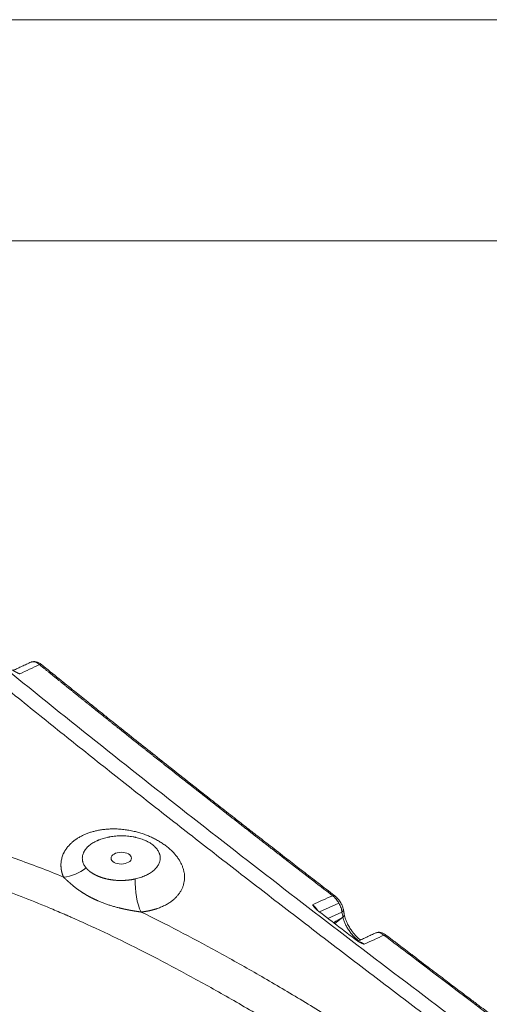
# Model space of a CAD drawing. Header units: millimetres. Extents: x 19214 to 26510, y -7957 to -532.
# Tile 114 of 150: x 26389 to 26413, y -7526 to -7474. Entities that reach past the tile are written whole.
import ezdxf

# ---------------------------------------------------------------- set-up
doc = ezdxf.new("R2010")
doc.units = ezdxf.units.MM
doc.header["$LTSCALE"] = 0.3175
for name, color, linetype, lineweight in [('1轮廓实线层', 7, 'Continuous', 18), ('2细线层', 4, 'Continuous', 13), ('图框层', 7, 'Continuous', 18)]:
    doc.layers.add(name, color=color, linetype=linetype, lineweight=lineweight)

# ---------------------------------------------------------------- blocks, each defined once
blk = doc.blocks.new('ZwmFrameMain_2_A4^_^无分区图框^_^landscape')
at = {"layer": '1轮廓实线层'}
blk.add_line((267, 200), (0, 200), dxfattribs=at)
at = {"layer": '2细线层'}
blk.add_line((272, 205), (-25, 205), dxfattribs=at)
blk = doc.blocks.new('坐标系')
at = {"layer": '1轮廓实线层'}
for p, q in [((42530.057, -35927.417), (42529.496, -35927.667)), ((42529.738, -35927.853), (42530.143, -35927.672)), ((42529.935, -35928.005), (42530.17, -35927.821))]:
    blk.add_line(p, q, dxfattribs=at)
for centre, major_axis, ratio, start_param, end_param in [((42521.377, -35920.63), (-0.089, -0.109), 0.451423, 3.140055, 3.897832), ((42528.521, -35926.286), (0.086, 0.111), 0.472127, 6.281588, 7.029421), ((42522.232, -35926.026), (-0.776, -0.331), 0.698461, 1.116903, 1.977681), ((42524.471, -35927.033), (-0.088, 0.839), 0.341749, 1.144988, 2.39428), ((42529.845, -35927.308), (0.086, 0.111), 0.475173, 6.281469, 7.027835), ((42530.044, -35927.616), (-0.138, -0.025), 0.669027, 2.243991, 3.143344), ((42530.07, -35927.764), (-0.139, -0.024), 0.666147, 2.248321, 3.139096), ((42531.329, -35928.446), (-0.085, -0.112), 0.47827, 3.140004, 3.88455), ((42532.096, -35929.031), (0.085, 0.112), 0.479742, 6.281661, 7.025307)]:
    blk.add_ellipse(centre, major_axis=major_axis, ratio=ratio, start_param=start_param, end_param=end_param, dxfattribs=at)
blk.add_ellipse((42523.769, -35926.113), major_axis=(-0.295, -0.002), ratio=0.573587, dxfattribs=at)
for points, knots in [([(42520.055, -35920.336), (42521.923, -35921.857), (42524.721, -35924.088), (42528.464, -35926.999), (42531.28, -35929.157), (42533.637, -35930.94), (42535.531, -35932.361), (42536.955, -35933.424), (42538.384, -35934.487), (42539.579, -35935.372), (42540.539, -35936.081), (42541.14, -35936.525), (42541.622, -35936.88), (42541.984, -35937.147), (42542.285, -35937.369), (42542.498, -35937.525), (42542.617, -35937.613), (42542.681, -35937.66), (42542.709, -35937.681)], [0, 0, 0, 0, 0.25, 0.375, 0.5, 0.625, 0.6875, 0.75, 0.8125, 0.875, 0.90625, 0.9375, 0.953125, 0.96875, 0.984375, 0.992187, 0.996094, 1, 1, 1, 1]), ([(42542.311, -35937.91), (42541.837, -35937.561), (42541.363, -35937.212), (42540.652, -35936.688), (42540.415, -35936.513), (42539.942, -35936.164), (42539.705, -35935.989), (42538.994, -35935.463), (42538.521, -35935.112), (42537.574, -35934.41), (42537.1, -35934.058), (42535.68, -35933), (42534.734, -35932.292), (42533.315, -35931.225), (42532.842, -35930.869), (42531.897, -35930.154), (42531.424, -35929.795), (42530.48, -35929.076), (42530.008, -35928.716), (42529.064, -35927.992), (42528.592, -35927.629), (42527.649, -35926.901), (42527.178, -35926.536), (42526.235, -35925.804), (42525.763, -35925.436), (42524.821, -35924.698), (42524.35, -35924.328), (42523.409, -35923.584), (42522.939, -35923.211), (42521.999, -35922.461), (42521.53, -35922.084), (42520.827, -35921.516), (42520.593, -35921.327), (42520.241, -35921.042), (42520.124, -35920.947), (42519.89, -35920.756), (42519.773, -35920.661), (42519.656, -35920.566)], [0, 0, 0, 0, 0.0625, 0.0625, 0.09375, 0.09375, 0.125, 0.125, 0.1875, 0.1875, 0.25, 0.25, 0.375, 0.375, 0.4375, 0.4375, 0.5, 0.5, 0.5625, 0.5625, 0.625, 0.625, 0.6875, 0.6875, 0.75, 0.75, 0.8125, 0.8125, 0.875, 0.875, 0.9375, 0.9375, 0.96875, 0.96875, 0.984375, 0.984375, 1, 1, 1, 1]), ([(42520.836, -35920.79), (42520.831, -35920.787), (42520.821, -35920.783), (42520.807, -35920.777), (42520.795, -35920.771), (42520.785, -35920.767), (42520.776, -35920.763), (42520.765, -35920.757), (42520.752, -35920.751), (42520.739, -35920.745), (42520.727, -35920.738), (42520.716, -35920.732), (42520.706, -35920.727), (42520.697, -35920.722), (42520.688, -35920.717), (42520.68, -35920.713), (42520.673, -35920.708), (42520.667, -35920.704), (42520.661, -35920.7), (42520.655, -35920.697), (42520.65, -35920.693), (42520.644, -35920.688), (42520.638, -35920.684), (42520.632, -35920.68), (42520.628, -35920.677), (42520.626, -35920.675)], [0, 0, 0, 0, 0.071545, 0.133584, 0.186117, 0.229142, 0.262663, 0.317249, 0.374977, 0.435864, 0.499924, 0.547409, 0.592821, 0.636175, 0.677484, 0.716767, 0.754042, 0.783077, 0.812578, 0.842558, 0.873027, 0.903997, 0.935476, 0.967474, 1, 1, 1, 1]), ([(42521.465, -35920.521), (42521.441, -35920.502), (42521.392, -35920.469), (42521.311, -35920.437), (42521.231, -35920.429), (42521.183, -35920.441), (42521.16, -35920.451)], [0, 0, 0, 0, 0.232106, 0.478641, 0.735919, 1, 1, 1, 1]), ([(42521.166, -35920.448), (42521.173, -35920.446), (42521.18, -35920.444), (42521.203, -35920.439), (42521.219, -35920.439), (42521.253, -35920.443), (42521.271, -35920.447), (42521.309, -35920.461), (42521.328, -35920.47), (42521.367, -35920.494), (42521.387, -35920.507), (42521.407, -35920.524)], [0, 0, 0, 0, 0.11291, 0.11291, 0.334682, 0.334682, 0.556455, 0.556455, 0.778227, 0.778227, 1, 1, 1, 1]), ([(42528.549, -35926.177), (42528.522, -35926.156), (42528.467, -35926.113), (42528.386, -35926.05), (42528.305, -35925.987), (42528.224, -35925.924), (42528.143, -35925.862), (42528.062, -35925.799), (42527.981, -35925.736), (42527.901, -35925.674), (42527.821, -35925.611), (42527.74, -35925.549), (42527.66, -35925.487), (42527.581, -35925.424), (42527.501, -35925.362), (42527.421, -35925.3), (42527.342, -35925.238), (42527.263, -35925.176), (42527.184, -35925.115), (42527.105, -35925.053), (42527.026, -35924.992), (42526.947, -35924.93), (42526.869, -35924.869), (42526.79, -35924.807), (42526.712, -35924.746), (42526.634, -35924.685), (42526.556, -35924.624), (42526.479, -35924.563), (42526.401, -35924.502), (42526.324, -35924.442), (42526.246, -35924.381), (42526.169, -35924.32), (42526.092, -35924.26), (42526.015, -35924.2), (42525.939, -35924.139), (42525.862, -35924.079), (42525.786, -35924.019), (42525.71, -35923.959), (42525.633, -35923.899), (42525.558, -35923.839), (42525.482, -35923.779), (42525.406, -35923.72), (42525.331, -35923.66), (42525.255, -35923.601), (42525.18, -35923.541), (42525.105, -35923.482), (42525.03, -35923.423), (42524.956, -35923.364), (42524.881, -35923.305), (42524.807, -35923.246), (42524.732, -35923.187), (42524.658, -35923.128), (42524.584, -35923.07), (42524.51, -35923.011), (42524.437, -35922.953), (42524.363, -35922.894), (42524.29, -35922.836), (42524.216, -35922.778), (42524.143, -35922.72), (42524.07, -35922.662), (42523.998, -35922.604), (42523.925, -35922.546), (42523.853, -35922.488), (42523.78, -35922.43), (42523.708, -35922.373), (42523.636, -35922.315), (42523.564, -35922.258), (42523.492, -35922.201), (42523.421, -35922.143), (42523.349, -35922.086), (42523.278, -35922.029), (42523.207, -35921.972), (42523.136, -35921.915), (42523.065, -35921.859), (42522.994, -35921.802), (42522.923, -35921.745), (42522.853, -35921.689), (42522.783, -35921.633), (42522.712, -35921.576), (42522.642, -35921.52), (42522.573, -35921.464), (42522.503, -35921.408), (42522.433, -35921.352), (42522.364, -35921.296), (42522.295, -35921.24), (42522.225, -35921.185), (42522.156, -35921.129), (42522.088, -35921.074), (42522.019, -35921.018), (42521.95, -35920.963), (42521.882, -35920.908), (42521.814, -35920.853), (42521.746, -35920.797), (42521.678, -35920.743), (42521.61, -35920.688), (42521.542, -35920.633), (42521.475, -35920.578), (42521.43, -35920.542), (42521.407, -35920.524)], [0, 0, 0, 0, 0.011391, 0.022761, 0.034111, 0.045439, 0.056747, 0.068033, 0.079299, 0.090544, 0.101769, 0.112972, 0.124155, 0.135317, 0.146458, 0.157578, 0.168678, 0.179756, 0.190815, 0.201852, 0.212868, 0.223864, 0.23484, 0.245794, 0.256728, 0.267641, 0.278533, 0.289405, 0.300256, 0.311087, 0.321897, 0.332686, 0.343455, 0.354203, 0.36493, 0.375637, 0.386324, 0.39699, 0.407635, 0.41826, 0.428865, 0.439449, 0.450012, 0.460556, 0.471079, 0.481581, 0.492063, 0.502525, 0.512967, 0.523388, 0.533789, 0.54417, 0.55453, 0.56487, 0.57519, 0.58549, 0.595769, 0.606029, 0.616268, 0.626487, 0.636686, 0.646864, 0.657023, 0.667162, 0.67728, 0.687378, 0.697457, 0.707515, 0.717553, 0.727571, 0.73757, 0.747548, 0.757506, 0.767444, 0.777362, 0.787261, 0.797139, 0.806998, 0.816836, 0.826655, 0.836454, 0.846233, 0.855992, 0.865731, 0.87545, 0.88515, 0.894829, 0.904489, 0.914129, 0.923749, 0.93335, 0.942931, 0.952491, 0.962033, 0.971554, 0.981056, 0.990538, 1, 1, 1, 1]), ([(42528.607, -35926.175), (42528.447, -35926.05), (42528.148, -35925.818), (42527.734, -35925.497), (42527.39, -35925.228), (42527.108, -35925.008), (42526.868, -35924.82), (42526.644, -35924.645), (42526.282, -35924.361), (42525.781, -35923.968), (42525.176, -35923.49), (42524.604, -35923.038), (42524.084, -35922.624), (42523.678, -35922.3), (42523.364, -35922.049), (42523.105, -35921.842), (42522.784, -35921.585), (42522.4, -35921.276), (42521.953, -35920.916), (42521.635, -35920.659), (42521.465, -35920.521)], [0, 0, 0, 0, 0.067407, 0.125198, 0.17337, 0.211922, 0.24314, 0.274312, 0.305981, 0.395015, 0.484391, 0.560224, 0.63493, 0.703083, 0.730796, 0.76704, 0.812082, 0.86592, 0.928559, 1, 1, 1, 1]), ([(42511.491, -35932.788), (42511.291, -35932.441), (42511.115, -35932.104), (42510.815, -35931.448), (42510.69, -35931.129), (42510.491, -35930.511), (42510.416, -35930.212), (42510.342, -35929.778), (42510.323, -35929.635), (42510.305, -35929.426), (42510.298, -35929.322), (42510.294, -35929.202), (42510.293, -35929.143), (42510.293, -35929.114), (42510.293, -35929.099), (42510.293, -35929.091), (42510.293, -35929.088), (42510.293, -35929.086), (42510.293, -35929.085), (42510.293, -35929.085), (42510.293, -35929.084), (42510.293, -35929.084), (42510.293, -35929.084), (42510.293, -35929.084), (42510.293, -35929.084), (42510.293, -35928.753), (42510.332, -35928.438), (42510.446, -35927.99), (42510.517, -35927.772), (42510.624, -35927.529), (42510.684, -35927.41), (42510.716, -35927.351), (42510.732, -35927.322), (42510.74, -35927.308), (42510.744, -35927.3), (42510.746, -35927.297), (42510.747, -35927.295), (42510.748, -35927.294), (42510.748, -35927.293), (42510.748, -35927.293), (42510.748, -35927.293), (42510.748, -35927.293), (42510.748, -35927.293), (42510.913, -35927.005), (42511.114, -35926.744), (42511.473, -35926.391), (42511.602, -35926.28), (42511.809, -35926.124), (42511.916, -35926.049), (42512.048, -35925.965), (42512.115, -35925.924), (42512.149, -35925.904), (42512.166, -35925.894), (42512.173, -35925.89), (42512.178, -35925.887), (42512.18, -35925.886), (42512.496, -35925.704), (42512.84, -35925.554), (42513.399, -35925.376), (42513.593, -35925.325), (42513.895, -35925.259), (42514.049, -35925.229), (42514.233, -35925.199), (42514.326, -35925.185), (42514.373, -35925.179), (42514.397, -35925.176), (42514.409, -35925.174), (42514.415, -35925.173), (42514.418, -35925.173), (42514.419, -35925.173), (42514.42, -35925.173), (42514.42, -35925.173), (42514.42, -35925.172), (42514.42, -35925.172), (42514.42, -35925.172), (42514.82, -35925.12), (42515.237, -35925.096), (42515.888, -35925.104), (42516.22, -35925.118), (42516.619, -35925.153), (42516.821, -35925.176), (42516.923, -35925.188), (42516.974, -35925.194), (42517, -35925.198), (42517.012, -35925.199), (42517.019, -35925.2), (42517.022, -35925.2), (42517.024, -35925.201), (42517.024, -35925.201), (42517.025, -35925.201), (42517.025, -35925.201), (42517.025, -35925.201), (42517.025, -35925.201), (42517.025, -35925.201), (42517.404, -35925.251), (42517.794, -35925.318), (42518.596, -35925.49), (42519.008, -35925.594), (42519.853, -35925.838), (42520.287, -35925.978), (42521.177, -35926.292), (42521.633, -35926.466), (42522.1, -35926.658)], [0, 0, 0, 0, 0.0625, 0.0625, 0.125, 0.125, 0.1875, 0.1875, 0.21875, 0.21875, 0.234375, 0.242187, 0.246094, 0.248047, 0.249023, 0.249512, 0.249756, 0.249878, 0.249939, 0.249969, 0.249985, 0.249992, 0.249996, 0.249996, 0.25, 0.25, 0.3125, 0.3125, 0.34375, 0.359375, 0.367187, 0.371094, 0.373047, 0.374023, 0.374512, 0.374756, 0.374878, 0.374939, 0.374969, 0.374985, 0.374992, 0.374992, 0.375, 0.375, 0.4375, 0.4375, 0.46875, 0.46875, 0.484375, 0.492187, 0.496094, 0.498047, 0.499023, 0.499512, 0.499512, 0.5, 0.5, 0.5625, 0.5625, 0.59375, 0.59375, 0.609375, 0.617187, 0.621094, 0.623047, 0.624023, 0.624512, 0.624756, 0.624878, 0.624939, 0.624969, 0.624985, 0.624992, 0.624992, 0.625, 0.625, 0.6875, 0.6875, 0.71875, 0.734375, 0.742187, 0.746094, 0.748047, 0.749023, 0.749512, 0.749756, 0.749878, 0.749939, 0.749969, 0.749985, 0.749992, 0.749996, 0.749996, 0.75, 0.75, 0.8125, 0.8125, 0.875, 0.875, 0.9375, 0.9375, 1, 1, 1, 1]), ([(42522.1, -35926.658), (42522.099, -35926.656), (42522.098, -35926.653), (42522.095, -35926.648), (42522.093, -35926.642), (42522.091, -35926.637), (42522.089, -35926.632), (42522.087, -35926.626), (42522.085, -35926.621), (42522.083, -35926.616), (42522.081, -35926.61), (42522.079, -35926.605), (42522.077, -35926.6), (42522.075, -35926.594), (42522.073, -35926.589), (42522.072, -35926.584), (42522.07, -35926.578), (42522.068, -35926.573), (42522.066, -35926.568), (42522.065, -35926.562), (42522.063, -35926.557), (42522.062, -35926.551), (42522.06, -35926.546), (42522.058, -35926.541), (42522.057, -35926.535), (42522.056, -35926.53), (42522.054, -35926.525), (42522.053, -35926.519), (42522.051, -35926.514), (42522.05, -35926.508), (42522.049, -35926.503), (42522.048, -35926.498), (42522.046, -35926.492), (42522.045, -35926.487), (42522.044, -35926.482), (42522.043, -35926.476), (42522.042, -35926.471), (42522.041, -35926.465), (42522.04, -35926.46), (42522.039, -35926.455), (42522.038, -35926.449), (42522.037, -35926.444), (42522.037, -35926.438), (42522.036, -35926.433), (42522.035, -35926.427), (42522.034, -35926.422), (42522.034, -35926.417), (42522.033, -35926.411), (42522.032, -35926.406), (42522.032, -35926.4), (42522.031, -35926.395), (42522.031, -35926.389), (42522.03, -35926.384), (42522.03, -35926.379), (42522.03, -35926.373), (42522.029, -35926.368), (42522.029, -35926.362), (42522.029, -35926.357), (42522.028, -35926.351), (42522.028, -35926.346), (42522.028, -35926.34), (42522.028, -35926.335), (42522.028, -35926.33), (42522.028, -35926.324), (42522.028, -35926.319), (42522.028, -35926.313), (42522.028, -35926.308), (42522.028, -35926.284), (42522.03, -35926.244), (42522.037, -35926.186), (42522.049, -35926.129), (42522.064, -35926.074), (42522.084, -35926.019), (42522.104, -35925.974), (42522.122, -35925.939), (42522.136, -35925.914), (42522.151, -35925.888), (42522.167, -35925.863), (42522.184, -35925.838), (42522.202, -35925.814), (42522.221, -35925.79), (42522.241, -35925.766), (42522.261, -35925.743), (42522.283, -35925.72), (42522.305, -35925.698), (42522.344, -35925.661), (42522.402, -35925.612), (42522.484, -35925.552), (42522.573, -35925.498), (42522.651, -35925.458), (42522.714, -35925.429), (42522.76, -35925.41), (42522.807, -35925.392), (42522.855, -35925.375), (42522.904, -35925.359), (42522.953, -35925.345), (42523.004, -35925.332), (42523.056, -35925.319), (42523.131, -35925.304), (42523.231, -35925.288), (42523.356, -35925.274), (42523.484, -35925.268), (42523.595, -35925.268), (42523.689, -35925.272), (42523.765, -35925.278), (42523.84, -35925.286), (42523.916, -35925.296), (42523.992, -35925.308), (42524.068, -35925.322), (42524.163, -35925.343), (42524.275, -35925.373), (42524.403, -35925.413), (42524.527, -35925.459), (42524.647, -35925.51), (42524.762, -35925.568), (42524.871, -35925.63), (42524.976, -35925.697), (42525.074, -35925.769), (42525.165, -35925.844), (42525.249, -35925.923), (42525.324, -35926.004), (42525.39, -35926.088), (42525.448, -35926.173), (42525.496, -35926.26), (42525.535, -35926.349), (42525.565, -35926.438), (42525.586, -35926.526), (42525.597, -35926.614), (42525.598, -35926.701), (42525.59, -35926.786), (42525.572, -35926.87), (42525.545, -35926.951), (42525.509, -35927.03), (42525.463, -35927.107), (42525.409, -35927.18), (42525.346, -35927.25), (42525.276, -35927.315), (42525.209, -35927.367), (42525.149, -35927.407), (42525.098, -35927.438), (42525.045, -35927.467), (42524.991, -35927.495), (42524.934, -35927.521), (42524.875, -35927.545), (42524.83, -35927.561), (42524.801, -35927.571), (42524.788, -35927.575), (42524.775, -35927.58), (42524.763, -35927.584), (42524.75, -35927.588), (42524.737, -35927.591), (42524.724, -35927.595), (42524.711, -35927.599), (42524.698, -35927.603), (42524.685, -35927.606), (42524.672, -35927.61), (42524.659, -35927.613), (42524.646, -35927.616), (42524.632, -35927.62), (42524.619, -35927.623), (42524.606, -35927.626), (42524.592, -35927.629), (42524.579, -35927.632), (42524.565, -35927.635), (42524.552, -35927.637), (42524.538, -35927.64), (42524.524, -35927.643), (42524.51, -35927.645), (42524.497, -35927.648), (42524.483, -35927.65), (42524.469, -35927.652), (42524.455, -35927.654), (42524.441, -35927.657), (42524.427, -35927.659), (42524.413, -35927.661), (42524.399, -35927.662), (42524.384, -35927.664), (42524.37, -35927.666), (42524.356, -35927.668), (42524.346, -35927.669), (42524.341, -35927.669)], [0, 0, 0, 0, 0.000936, 0.001873, 0.002809, 0.003745, 0.004682, 0.005618, 0.006554, 0.007491, 0.008428, 0.009364, 0.010301, 0.011238, 0.012176, 0.013113, 0.014051, 0.014989, 0.015928, 0.016866, 0.017805, 0.018744, 0.019684, 0.020624, 0.021565, 0.022505, 0.023447, 0.024388, 0.025331, 0.026273, 0.027217, 0.028161, 0.029105, 0.03005, 0.030996, 0.031942, 0.032889, 0.033836, 0.034784, 0.035733, 0.036683, 0.037633, 0.038585, 0.039536, 0.040489, 0.041443, 0.042397, 0.043352, 0.044309, 0.045266, 0.046224, 0.047183, 0.048143, 0.049103, 0.050065, 0.051028, 0.051992, 0.052957, 0.053923, 0.05489, 0.055859, 0.056828, 0.057799, 0.05877, 0.059743, 0.060717, 0.061693, 0.062669, 0.073174, 0.083622, 0.094036, 0.10444, 0.114857, 0.125311, 0.130511, 0.135701, 0.140882, 0.146057, 0.15123, 0.156401, 0.161575, 0.166754, 0.17194, 0.177135, 0.182343, 0.187566, 0.203306, 0.218942, 0.234547, 0.250191, 0.257224, 0.264222, 0.271191, 0.27814, 0.285075, 0.292003, 0.298932, 0.305869, 0.312821, 0.328577, 0.34416, 0.359659, 0.375166, 0.38408, 0.392972, 0.40186, 0.410761, 0.419695, 0.428678, 0.437729, 0.45348, 0.469067, 0.484582, 0.500123, 0.515634, 0.531148, 0.546759, 0.562559, 0.57834, 0.593991, 0.609602, 0.625262, 0.640831, 0.656398, 0.67205, 0.68787, 0.703545, 0.719105, 0.734631, 0.750204, 0.765724, 0.78124, 0.796834, 0.812583, 0.828367, 0.844002, 0.859566, 0.87514, 0.88408, 0.892985, 0.901868, 0.910746, 0.919634, 0.928545, 0.937495, 0.939301, 0.941105, 0.942907, 0.944706, 0.946503, 0.948298, 0.950091, 0.951882, 0.953672, 0.95546, 0.957246, 0.959031, 0.960815, 0.962598, 0.96438, 0.966161, 0.967941, 0.96972, 0.971499, 0.973278, 0.975057, 0.976835, 0.978613, 0.980392, 0.982171, 0.98395, 0.98573, 0.98751, 0.989291, 0.991073, 0.992856, 0.99464, 0.996425, 0.998212, 1, 1, 1, 1]), ([(42524.174, -35926.714), (42524.2, -35926.708), (42524.226, -35926.702), (42524.276, -35926.688), (42524.326, -35926.673), (42524.397, -35926.647), (42524.442, -35926.628), (42524.486, -35926.608), (42524.507, -35926.598), (42524.533, -35926.584), (42524.539, -35926.581), (42524.549, -35926.576), (42524.564, -35926.567), (42524.579, -35926.558), (42524.608, -35926.541), (42524.626, -35926.528), (42524.661, -35926.503), (42524.678, -35926.491), (42524.71, -35926.464), (42524.725, -35926.45), (42524.746, -35926.43), (42524.753, -35926.422), (42524.763, -35926.412), (42524.766, -35926.408), (42524.773, -35926.401), (42524.776, -35926.397), (42524.791, -35926.379), (42524.814, -35926.349), (42524.842, -35926.304), (42524.857, -35926.273), (42524.87, -35926.242), (42524.876, -35926.226), (42524.882, -35926.206), (42524.883, -35926.202), (42524.885, -35926.194), (42524.887, -35926.182), (42524.889, -35926.17), (42524.893, -35926.146), (42524.895, -35926.114), (42524.893, -35926.066), (42524.887, -35926.034), (42524.881, -35926.01), (42524.878, -35926.002), (42524.875, -35925.99), (42524.873, -35925.986), (42524.871, -35925.978), (42524.863, -35925.958), (42524.847, -35925.923), (42524.829, -35925.893), (42524.809, -35925.863), (42524.798, -35925.848), (42524.775, -35925.819), (42524.762, -35925.805), (42524.744, -35925.788), (42524.741, -35925.784), (42524.733, -35925.777), (42524.722, -35925.767), (42524.711, -35925.757), (42524.687, -35925.737), (42524.654, -35925.711), (42524.6, -35925.674), (42524.561, -35925.652), (42524.53, -35925.635), (42524.52, -35925.63), (42524.504, -35925.622), (42524.499, -35925.619), (42524.488, -35925.614), (42524.482, -35925.612), (42524.433, -35925.589), (42524.387, -35925.571), (42524.315, -35925.547), (42524.265, -35925.532), (42524.214, -35925.519), (42524.181, -35925.511), (42524.175, -35925.51), (42524.162, -35925.507), (42524.142, -35925.503), (42524.122, -35925.499), (42524.081, -35925.492), (42524.028, -35925.484), (42523.945, -35925.475), (42523.89, -35925.471), (42523.848, -35925.469), (42523.834, -35925.469), (42523.813, -35925.468), (42523.805, -35925.468), (42523.791, -35925.468), (42523.784, -35925.468), (42523.749, -35925.468), (42523.721, -35925.469), (42523.665, -35925.471), (42523.637, -35925.473), (42523.582, -35925.478), (42523.527, -35925.484), (42523.473, -35925.492), (42523.439, -35925.498), (42523.432, -35925.499), (42523.419, -35925.502), (42523.399, -35925.506), (42523.379, -35925.51), (42523.339, -35925.519), (42523.314, -35925.525), (42523.263, -35925.539), (42523.214, -35925.554), (42523.166, -35925.571), (42523.131, -35925.584), (42523.119, -35925.589), (42523.102, -35925.596), (42523.097, -35925.599), (42523.085, -35925.604), (42523.08, -35925.606), (42523.052, -35925.619), (42523.009, -35925.64), (42522.949, -35925.674), (42522.894, -35925.71), (42522.861, -35925.736), (42522.836, -35925.756), (42522.829, -35925.763), (42522.813, -35925.777), (42522.806, -35925.783), (42522.785, -35925.804), (42522.758, -35925.833), (42522.736, -35925.862), (42522.715, -35925.892), (42522.705, -35925.907), (42522.693, -35925.93), (42522.689, -35925.938), (42522.681, -35925.954), (42522.678, -35925.961), (42522.668, -35925.985), (42522.662, -35926.001), (42522.654, -35926.033), (42522.647, -35926.064), (42522.645, -35926.096), (42522.645, -35926.129), (42522.646, -35926.145), (42522.648, -35926.165), (42522.649, -35926.169), (42522.65, -35926.177), (42522.651, -35926.181), (42522.653, -35926.193), (42522.655, -35926.201), (42522.661, -35926.225), (42522.67, -35926.256), (42522.684, -35926.287), (42522.7, -35926.318), (42522.709, -35926.333), (42522.729, -35926.363), (42522.74, -35926.378), (42522.752, -35926.393)], [0, 0, 0, 0, 0.015625, 0.015625, 0.03125, 0.046875, 0.0625, 0.0625, 0.078125, 0.078125, 0.082031, 0.082031, 0.085937, 0.09375, 0.09375, 0.109375, 0.109375, 0.125, 0.125, 0.140625, 0.140625, 0.148437, 0.148437, 0.152344, 0.152344, 0.15625, 0.15625, 0.171875, 0.1875, 0.203125, 0.203125, 0.21875, 0.21875, 0.222656, 0.222656, 0.226562, 0.234375, 0.234375, 0.25, 0.265625, 0.28125, 0.28125, 0.289062, 0.289062, 0.292969, 0.292969, 0.296875, 0.3125, 0.328125, 0.328125, 0.34375, 0.34375, 0.359375, 0.359375, 0.363281, 0.363281, 0.367187, 0.375, 0.375, 0.390625, 0.40625, 0.421875, 0.421875, 0.429687, 0.429687, 0.433594, 0.433594, 0.4375, 0.4375, 0.46875, 0.46875, 0.484375, 0.5, 0.5, 0.503906, 0.503906, 0.507812, 0.515625, 0.515625, 0.53125, 0.546875, 0.5625, 0.5625, 0.570312, 0.570312, 0.574219, 0.574219, 0.578125, 0.578125, 0.59375, 0.59375, 0.609375, 0.609375, 0.625, 0.640625, 0.640625, 0.644531, 0.644531, 0.648437, 0.65625, 0.65625, 0.671875, 0.671875, 0.6875, 0.703125, 0.703125, 0.710937, 0.710937, 0.714844, 0.714844, 0.71875, 0.71875, 0.734375, 0.75, 0.765625, 0.78125, 0.78125, 0.789062, 0.789062, 0.796875, 0.796875, 0.8125, 0.828125, 0.828125, 0.84375, 0.84375, 0.851562, 0.851562, 0.859375, 0.859375, 0.875, 0.875, 0.890625, 0.90625, 0.90625, 0.921875, 0.921875, 0.925781, 0.925781, 0.929687, 0.929687, 0.9375, 0.9375, 0.953125, 0.96875, 0.96875, 0.984375, 0.984375, 1, 1, 1, 1]), ([(42533.189, -35934.14), (42532.684, -35933.793), (42531.698, -35933.129), (42530.293, -35932.215), (42528.958, -35931.378), (42527.693, -35930.616), (42526.493, -35929.924), (42525.356, -35929.301), (42524.281, -35928.742), (42523.265, -35928.245), (42522.625, -35927.952), (42522.276, -35927.798), (42522.232, -35927.779), (42522.188, -35927.76), (42522.183, -35927.758), (42522.182, -35927.757), (42522.182, -35927.757), (42522.182, -35927.757), (42522.182, -35927.757), (42522.182, -35927.757), (42522.181, -35927.757), (42522.18, -35927.757), (42522.177, -35927.755), (42522.17, -35927.752), (42522.146, -35927.742), (42522.088, -35927.716), (42521.893, -35927.633), (42521.44, -35927.442), (42521.037, -35927.282), (42520.252, -35926.985), (42519.26, -35926.645), (42518.371, -35926.41), (42517.74, -35926.268), (42517.535, -35926.227), (42517.238, -35926.174), (42517.128, -35926.155), (42517.013, -35926.138), (42516.995, -35926.135), (42516.987, -35926.134), (42516.986, -35926.134), (42516.986, -35926.134), (42516.986, -35926.134), (42516.986, -35926.134), (42516.986, -35926.134), (42516.986, -35926.133), (42516.985, -35926.133), (42516.982, -35926.133), (42516.975, -35926.132), (42516.932, -35926.125), (42516.817, -35926.109), (42516.709, -35926.095), (42516.353, -35926.052), (42516.078, -35926.03), (42515.552, -35926.008), (42515.3, -35926.01), (42514.816, -35926.034), (42514.586, -35926.056), (42514.145, -35926.122), (42513.935, -35926.164), (42513.636, -35926.242), (42513.538, -35926.27), (42513.349, -35926.33), (42513.257, -35926.363), (42513.156, -35926.402), (42513.142, -35926.407), (42513.127, -35926.413), (42513.123, -35926.414), (42513.122, -35926.415), (42513.122, -35926.415), (42513.121, -35926.415), (42513.121, -35926.415), (42513.119, -35926.416), (42513.112, -35926.419), (42513.08, -35926.432), (42513.001, -35926.464), (42512.93, -35926.496), (42512.792, -35926.56), (42512.703, -35926.606), (42512.446, -35926.75), (42512.288, -35926.856), (42512.068, -35927.031), (42511.998, -35927.092), (42511.896, -35927.188), (42511.863, -35927.22), (42511.798, -35927.286), (42511.766, -35927.32), (42511.673, -35927.424), (42511.554, -35927.567), (42511.447, -35927.722), (42511.298, -35927.962), (42511.212, -35928.133), (42511.106, -35928.406), (42511.074, -35928.5), (42511.044, -35928.609), (42511.04, -35928.623), (42511.036, -35928.637), (42511.036, -35928.638), (42511.036, -35928.639), (42511.036, -35928.639), (42511.036, -35928.639), (42511.036, -35928.639), (42511.036, -35928.639), (42511.035, -35928.639), (42511.035, -35928.64), (42511.035, -35928.642), (42511.033, -35928.648), (42511.028, -35928.666), (42511.017, -35928.711), (42510.981, -35928.865), (42510.957, -35929.011), (42510.926, -35929.279), (42510.917, -35929.433), (42510.918, -35929.593)], [0, 0, 0, 0, 0.050996, 0.101991, 0.152987, 0.203983, 0.254978, 0.305974, 0.35697, 0.407966, 0.458961, 0.458961, 0.465336, 0.466132, 0.466232, 0.466245, 0.466245, 0.466248, 0.466248, 0.466251, 0.466257, 0.466282, 0.466332, 0.466531, 0.466929, 0.468523, 0.47171, 0.484459, 0.509957, 0.509957, 0.560953, 0.611948, 0.611948, 0.637446, 0.637446, 0.650195, 0.651789, 0.652585, 0.652685, 0.652735, 0.652741, 0.652744, 0.652744, 0.652747, 0.652747, 0.65276, 0.652785, 0.652984, 0.653382, 0.65657, 0.662944, 0.662944, 0.688442, 0.688442, 0.71394, 0.71394, 0.739438, 0.739438, 0.764935, 0.764935, 0.777684, 0.777684, 0.790433, 0.790433, 0.792027, 0.792425, 0.792525, 0.792575, 0.7926, 0.7926, 0.792624, 0.792624, 0.792824, 0.79362, 0.796808, 0.803182, 0.803182, 0.815931, 0.815931, 0.841429, 0.841429, 0.854178, 0.854178, 0.860552, 0.860552, 0.866927, 0.866927, 0.879676, 0.892425, 0.892425, 0.917922, 0.917922, 0.930671, 0.930671, 0.932265, 0.932464, 0.932489, 0.932492, 0.932492, 0.932495, 0.932495, 0.932502, 0.932514, 0.932564, 0.932663, 0.933062, 0.933859, 0.937046, 0.94342, 0.968918, 0.968918, 1, 1, 1, 1]), ([(42529.93, -35927.196), (42529.771, -35927.074), (42529.465, -35926.838), (42529.024, -35926.497), (42528.742, -35926.279), (42528.607, -35926.175)], [0, 0, 0, 0, 0.361114, 0.694447, 1, 1, 1, 1]), ([(42524.341, -35927.669), (42524.339, -35927.669), (42524.334, -35927.668), (42524.326, -35927.667), (42524.318, -35927.666), (42524.31, -35927.665), (42524.303, -35927.663), (42524.295, -35927.662), (42524.287, -35927.661), (42524.279, -35927.66), (42524.271, -35927.659), (42524.263, -35927.657), (42524.255, -35927.656), (42524.247, -35927.655), (42524.239, -35927.654), (42524.231, -35927.653), (42524.223, -35927.651), (42524.215, -35927.65), (42524.207, -35927.649), (42524.199, -35927.647), (42524.191, -35927.646), (42524.183, -35927.645), (42524.174, -35927.644), (42524.166, -35927.642), (42524.158, -35927.641), (42524.15, -35927.64), (42524.142, -35927.638), (42524.133, -35927.637), (42524.125, -35927.635), (42524.117, -35927.634), (42524.108, -35927.633), (42524.1, -35927.631), (42524.091, -35927.63), (42524.083, -35927.628), (42524.075, -35927.627), (42524.066, -35927.625), (42524.058, -35927.624), (42524.049, -35927.622), (42524.041, -35927.621), (42524.032, -35927.619), (42524.023, -35927.617), (42524.015, -35927.616), (42524.006, -35927.614), (42523.998, -35927.613), (42523.989, -35927.611), (42523.98, -35927.609), (42523.971, -35927.608), (42523.963, -35927.606), (42523.954, -35927.604), (42523.945, -35927.602), (42523.936, -35927.601), (42523.928, -35927.599), (42523.919, -35927.597), (42523.91, -35927.595), (42523.901, -35927.594), (42523.892, -35927.592), (42523.883, -35927.59), (42523.874, -35927.588), (42523.865, -35927.586), (42523.856, -35927.584), (42523.847, -35927.582), (42523.838, -35927.58), (42523.829, -35927.578), (42523.82, -35927.576), (42523.811, -35927.574), (42523.802, -35927.572), (42523.793, -35927.57), (42523.784, -35927.568), (42523.775, -35927.566), (42523.766, -35927.564), (42523.756, -35927.561), (42523.747, -35927.559), (42523.738, -35927.557), (42523.729, -35927.555), (42523.719, -35927.552), (42523.71, -35927.55), (42523.669, -35927.54), (42523.597, -35927.521), (42523.494, -35927.492), (42523.393, -35927.459), (42523.292, -35927.424), (42523.193, -35927.386), (42523.121, -35927.357), (42523.077, -35927.337), (42523.06, -35927.33), (42523.043, -35927.322), (42523.027, -35927.314), (42523.01, -35927.307), (42522.993, -35927.299), (42522.977, -35927.291), (42522.96, -35927.283), (42522.944, -35927.275), (42522.928, -35927.267), (42522.912, -35927.259), (42522.896, -35927.251), (42522.88, -35927.243), (42522.864, -35927.234), (42522.849, -35927.226), (42522.833, -35927.217), (42522.818, -35927.209), (42522.802, -35927.201), (42522.787, -35927.192), (42522.772, -35927.183), (42522.757, -35927.175), (42522.742, -35927.166), (42522.728, -35927.157), (42522.713, -35927.148), (42522.699, -35927.139), (42522.684, -35927.13), (42522.67, -35927.121), (42522.656, -35927.112), (42522.642, -35927.103), (42522.628, -35927.094), (42522.614, -35927.085), (42522.6, -35927.076), (42522.586, -35927.066), (42522.573, -35927.057), (42522.559, -35927.048), (42522.546, -35927.038), (42522.533, -35927.029), (42522.52, -35927.019), (42522.507, -35927.01), (42522.494, -35927), (42522.481, -35926.991), (42522.468, -35926.981), (42522.455, -35926.971), (42522.443, -35926.962), (42522.43, -35926.952), (42522.418, -35926.942), (42522.406, -35926.932), (42522.394, -35926.923), (42522.382, -35926.913), (42522.37, -35926.903), (42522.358, -35926.893), (42522.346, -35926.883), (42522.335, -35926.873), (42522.323, -35926.863), (42522.312, -35926.854), (42522.3, -35926.844), (42522.289, -35926.834), (42522.278, -35926.824), (42522.267, -35926.814), (42522.256, -35926.804), (42522.245, -35926.794), (42522.234, -35926.784), (42522.223, -35926.774), (42522.212, -35926.765), (42522.202, -35926.755), (42522.191, -35926.745), (42522.181, -35926.735), (42522.17, -35926.725), (42522.16, -35926.716), (42522.15, -35926.706), (42522.14, -35926.696), (42522.13, -35926.687), (42522.12, -35926.677), (42522.11, -35926.668), (42522.103, -35926.661), (42522.1, -35926.658)], [0, 0, 0, 0, 0.002979, 0.005968, 0.008966, 0.011973, 0.014989, 0.018015, 0.02105, 0.024095, 0.027149, 0.030212, 0.033284, 0.036366, 0.039457, 0.042558, 0.045668, 0.048788, 0.051917, 0.055055, 0.058203, 0.061361, 0.064528, 0.067704, 0.07089, 0.074086, 0.077291, 0.080505, 0.08373, 0.086964, 0.090207, 0.09346, 0.096723, 0.099996, 0.103278, 0.10657, 0.109872, 0.113184, 0.116505, 0.119836, 0.123177, 0.126528, 0.129889, 0.13326, 0.13664, 0.140031, 0.143431, 0.146842, 0.150262, 0.153693, 0.157133, 0.160584, 0.164044, 0.167515, 0.170996, 0.174487, 0.177988, 0.181499, 0.185021, 0.188552, 0.192094, 0.195647, 0.199209, 0.202782, 0.206366, 0.209959, 0.213564, 0.217178, 0.220803, 0.224439, 0.228085, 0.231742, 0.235409, 0.239087, 0.242775, 0.246474, 0.250184, 0.291745, 0.333289, 0.374865, 0.416528, 0.458332, 0.500334, 0.507741, 0.515118, 0.522469, 0.529791, 0.537086, 0.544355, 0.551597, 0.558813, 0.566003, 0.573167, 0.580306, 0.587421, 0.594511, 0.601576, 0.608618, 0.615637, 0.622632, 0.629605, 0.636556, 0.643484, 0.650391, 0.657276, 0.664141, 0.670984, 0.677808, 0.684612, 0.691396, 0.698161, 0.704907, 0.711635, 0.718344, 0.725036, 0.73171, 0.738368, 0.745008, 0.751632, 0.75824, 0.764832, 0.771409, 0.77797, 0.784517, 0.791049, 0.797567, 0.804071, 0.810561, 0.817038, 0.823502, 0.829953, 0.836392, 0.842818, 0.849232, 0.855634, 0.862025, 0.868405, 0.874773, 0.88113, 0.887476, 0.893812, 0.900137, 0.906452, 0.912757, 0.919052, 0.925336, 0.931611, 0.937876, 0.944132, 0.950378, 0.956614, 0.962841, 0.969058, 0.975265, 0.981463, 0.987652, 0.993831, 1, 1, 1, 1]), ([(42529.872, -35927.198), (42529.907, -35927.225), (42529.941, -35927.258), (42530.005, -35927.335), (42530.033, -35927.375), (42530.082, -35927.462), (42530.102, -35927.506), (42530.131, -35927.593), (42530.14, -35927.634), (42530.143, -35927.672)], [0, 0, 0, 0, 0.25, 0.25, 0.5, 0.5, 0.75, 0.75, 1, 1, 1, 1]), ([(42530.182, -35927.59), (42530.177, -35927.562), (42530.159, -35927.501), (42530.11, -35927.399), (42530.047, -35927.309), (42529.984, -35927.241), (42529.949, -35927.211), (42529.93, -35927.196)], [0, 0, 0, 0, 0.205994, 0.439383, 0.7024, 0.847077, 1, 1, 1, 1]), ([(42529.292, -35927.457), (42529.293, -35927.458), (42529.295, -35927.459), (42529.298, -35927.461), (42529.3, -35927.464), (42529.303, -35927.466), (42529.306, -35927.468), (42529.309, -35927.47), (42529.312, -35927.473), (42529.315, -35927.475), (42529.317, -35927.478), (42529.32, -35927.48), (42529.323, -35927.483), (42529.326, -35927.485), (42529.329, -35927.488), (42529.332, -35927.491), (42529.335, -35927.493), (42529.338, -35927.496), (42529.34, -35927.499), (42529.343, -35927.502), (42529.346, -35927.504), (42529.349, -35927.507), (42529.352, -35927.51), (42529.355, -35927.513), (42529.358, -35927.516), (42529.361, -35927.519), (42529.364, -35927.522), (42529.366, -35927.525), (42529.369, -35927.529), (42529.372, -35927.532), (42529.375, -35927.535), (42529.378, -35927.538), (42529.381, -35927.541), (42529.384, -35927.545), (42529.386, -35927.548), (42529.389, -35927.552), (42529.392, -35927.555), (42529.395, -35927.558), (42529.398, -35927.562), (42529.401, -35927.566), (42529.403, -35927.569), (42529.406, -35927.573), (42529.409, -35927.576), (42529.412, -35927.58), (42529.414, -35927.584), (42529.417, -35927.587), (42529.42, -35927.591), (42529.422, -35927.595), (42529.425, -35927.599), (42529.428, -35927.603), (42529.43, -35927.607), (42529.433, -35927.61), (42529.436, -35927.614), (42529.438, -35927.617), (42529.439, -35927.619), (42529.439, -35927.619)], [0, 0, 0, 0, 0.017383, 0.034843, 0.052382, 0.069998, 0.087692, 0.105462, 0.123309, 0.141233, 0.159232, 0.177307, 0.195457, 0.213681, 0.23198, 0.250352, 0.268798, 0.287316, 0.305907, 0.324569, 0.343302, 0.362106, 0.38098, 0.399923, 0.418934, 0.438014, 0.457161, 0.476374, 0.495653, 0.514997, 0.534406, 0.553878, 0.573413, 0.59301, 0.612668, 0.632386, 0.652164, 0.672, 0.691893, 0.711844, 0.731849, 0.75191, 0.772024, 0.792191, 0.81241, 0.832679, 0.852998, 0.873365, 0.89378, 0.914241, 0.934748, 0.955298, 0.975891, 0.996526, 1, 1, 1, 1]), ([(42529.416, -35927.606), (42529.415, -35927.606), (42529.414, -35927.604), (42529.412, -35927.603), (42529.41, -35927.601), (42529.408, -35927.599), (42529.405, -35927.598), (42529.403, -35927.596), (42529.401, -35927.594), (42529.399, -35927.592), (42529.397, -35927.59), (42529.395, -35927.588), (42529.393, -35927.587), (42529.391, -35927.585), (42529.389, -35927.583), (42529.387, -35927.581), (42529.384, -35927.579), (42529.382, -35927.577), (42529.38, -35927.575), (42529.378, -35927.573), (42529.376, -35927.57), (42529.374, -35927.568), (42529.372, -35927.566), (42529.37, -35927.564), (42529.368, -35927.562), (42529.366, -35927.56), (42529.364, -35927.557), (42529.362, -35927.555), (42529.36, -35927.553), (42529.358, -35927.551), (42529.356, -35927.548), (42529.354, -35927.546), (42529.352, -35927.544), (42529.35, -35927.541), (42529.348, -35927.539), (42529.346, -35927.536), (42529.343, -35927.532), (42529.338, -35927.526), (42529.333, -35927.518), (42529.326, -35927.509), (42529.32, -35927.5), (42529.313, -35927.49), (42529.306, -35927.48), (42529.299, -35927.468), (42529.294, -35927.461), (42529.292, -35927.457)], [0, 0, 0, 0, 0.012388, 0.024873, 0.037459, 0.050145, 0.062933, 0.075824, 0.08882, 0.101922, 0.11513, 0.128447, 0.141873, 0.15541, 0.169058, 0.182818, 0.196692, 0.21068, 0.224784, 0.239005, 0.253342, 0.267798, 0.282373, 0.297068, 0.311884, 0.326821, 0.341881, 0.357064, 0.372371, 0.387803, 0.40336, 0.419043, 0.434853, 0.450791, 0.466857, 0.483051, 0.499376, 0.548905, 0.602139, 0.659091, 0.719775, 0.7842, 0.852375, 0.924306, 1, 1, 1, 1]), ([(42524.341, -35927.669), (42525.05, -35928.015), (42525.782, -35928.395), (42526.912, -35929.015), (42527.676, -35929.444), (42528.463, -35929.907), (42529.261, -35930.385), (42530.07, -35930.88), (42530.901, -35931.408), (42531.743, -35931.951), (42532.169, -35932.231), (42533.033, -35932.806), (42533.47, -35933.101), (42533.913, -35933.404)], [0, 0, 0, 0, 0.25, 0.25, 0.375, 0.5, 0.5, 0.625, 0.75, 0.75, 0.875, 0.875, 1, 1, 1, 1]), ([(42530.675, -35928.48), (42530.657, -35928.466), (42530.627, -35928.439), (42530.584, -35928.399), (42530.544, -35928.358), (42530.496, -35928.303), (42530.436, -35928.228), (42530.369, -35928.129), (42530.3, -35928.009), (42530.241, -35927.872), (42530.217, -35927.784), (42530.209, -35927.74)], [0, 0, 0, 0, 0.083719, 0.141604, 0.195397, 0.27128, 0.370493, 0.493179, 0.639404, 0.808675, 1, 1, 1, 1]), ([(42530.17, -35927.821), (42530.176, -35927.85), (42530.184, -35927.879), (42530.206, -35927.942), (42530.219, -35927.974), (42530.25, -35928.04), (42530.267, -35928.073), (42530.305, -35928.139), (42530.326, -35928.173), (42530.371, -35928.238), (42530.395, -35928.27), (42530.445, -35928.331), (42530.471, -35928.361), (42530.525, -35928.417), (42530.552, -35928.442), (42530.593, -35928.478), (42530.607, -35928.489), (42530.622, -35928.501), (42530.623, -35928.501), (42530.624, -35928.502)], [0, 0, 0, 0, 0.13278, 0.13278, 0.26556, 0.26556, 0.39834, 0.39834, 0.53112, 0.53112, 0.6639, 0.6639, 0.79668, 0.79668, 0.92946, 0.92946, 0.99585, 0.99585, 1, 1, 1, 1]), ([(42531.414, -35928.334), (42531.391, -35928.316), (42531.343, -35928.286), (42531.265, -35928.257), (42531.187, -35928.251), (42531.141, -35928.263), (42531.119, -35928.273)], [0, 0, 0, 0, 0.233031, 0.479884, 0.736582, 1, 1, 1, 1]), ([(42531.119, -35928.273), (42531.125, -35928.27), (42531.131, -35928.268), (42531.152, -35928.262), (42531.168, -35928.26), (42531.202, -35928.262), (42531.22, -35928.266), (42531.257, -35928.277), (42531.276, -35928.286), (42531.316, -35928.307), (42531.336, -35928.32), (42531.356, -35928.336)], [0, 0, 0, 0, 0.101451, 0.101451, 0.326088, 0.326088, 0.550725, 0.550725, 0.775363, 0.775363, 1, 1, 1, 1]), ([(42530.783, -35928.599), (42530.779, -35928.598), (42530.773, -35928.595), (42530.764, -35928.592), (42530.755, -35928.588), (42530.747, -35928.584), (42530.739, -35928.581), (42530.729, -35928.577), (42530.718, -35928.572), (42530.705, -35928.566), (42530.693, -35928.561), (42530.682, -35928.556), (42530.672, -35928.551), (42530.664, -35928.547), (42530.658, -35928.544), (42530.651, -35928.541), (42530.645, -35928.537), (42530.639, -35928.534), (42530.633, -35928.531), (42530.627, -35928.527), (42530.621, -35928.524), (42530.615, -35928.521), (42530.61, -35928.518), (42530.605, -35928.514), (42530.599, -35928.511), (42530.594, -35928.508), (42530.59, -35928.505), (42530.585, -35928.501), (42530.58, -35928.498), (42530.576, -35928.495), (42530.573, -35928.493), (42530.572, -35928.492)], [0, 0, 0, 0, 0.042136, 0.082788, 0.121956, 0.159642, 0.195846, 0.23057, 0.288759, 0.344851, 0.398855, 0.450783, 0.500649, 0.532262, 0.56339, 0.594036, 0.624205, 0.653902, 0.683134, 0.711906, 0.740224, 0.768095, 0.795524, 0.82252, 0.849088, 0.875238, 0.900977, 0.926314, 0.951257, 0.975816, 1, 1, 1, 1]), ([(42530.64, -35928.53), (42530.641, -35928.531), (42530.643, -35928.531), (42530.647, -35928.532), (42530.652, -35928.533), (42530.658, -35928.534), (42530.663, -35928.536), (42530.668, -35928.537), (42530.674, -35928.539), (42530.679, -35928.541), (42530.684, -35928.543), (42530.69, -35928.545), (42530.695, -35928.547), (42530.7, -35928.55), (42530.706, -35928.552), (42530.711, -35928.554), (42530.716, -35928.557), (42530.721, -35928.56), (42530.727, -35928.563), (42530.732, -35928.566), (42530.737, -35928.569), (42530.742, -35928.572), (42530.747, -35928.575), (42530.753, -35928.578), (42530.758, -35928.581), (42530.763, -35928.585), (42530.768, -35928.588), (42530.773, -35928.592), (42530.778, -35928.596), (42530.781, -35928.598), (42530.783, -35928.599)], [0, 0, 0, 0, 0.012378, 0.050828, 0.08918, 0.127428, 0.165565, 0.203587, 0.241486, 0.279257, 0.316893, 0.354391, 0.391743, 0.428945, 0.465992, 0.502878, 0.539599, 0.57615, 0.612526, 0.648723, 0.684737, 0.720564, 0.756199, 0.79164, 0.826882, 0.861922, 0.896757, 0.931383, 0.965799, 1, 1, 1, 1]), ([(42539.378, -35934.321), (42539.216, -35934.201), (42538.915, -35933.977), (42538.499, -35933.668), (42538.152, -35933.41), (42537.869, -35933.199), (42537.627, -35933.018), (42537.401, -35932.85), (42537.036, -35932.578), (42536.532, -35932.201), (42535.922, -35931.744), (42535.347, -35931.312), (42534.822, -35930.917), (42534.413, -35930.609), (42534.096, -35930.37), (42533.835, -35930.173), (42533.511, -35929.928), (42533.124, -35929.635), (42532.674, -35929.293), (42532.352, -35929.049), (42532.181, -35928.919)], [0, 0, 0, 0, 0.067409, 0.125199, 0.17337, 0.21192, 0.243138, 0.274309, 0.305978, 0.395012, 0.484387, 0.560221, 0.634926, 0.703078, 0.730793, 0.767039, 0.812082, 0.865922, 0.92856, 1, 1, 1, 1]), ([(42525.406, -35947.67), (42523.525, -35946.286), (42519.75, -35943.497), (42514.068, -35939.228), (42509.336, -35935.581), (42505.566, -35932.601), (42503.689, -35931.087), (42502.752, -35930.325)], [0, 0, 0, 0, 0.25, 0.5, 0.75, 0.875, 1, 1, 1, 1])]:
    blk.add_open_spline(points, degree=3, knots=knots, dxfattribs=at)
for points, degree in [([(42521.16, -35920.451), (42520.647, -35920.69)], 1), ([(42521.407, -35920.524), (42521.217, -35920.613), (42521.027, -35920.702), (42520.836, -35920.79)], 3), ([(42521.16, -35920.451), (42521.162, -35920.45), (42521.164, -35920.449), (42521.166, -35920.448)], 3), ([(42528.549, -35926.177), (42528.99, -35926.518), (42529.431, -35926.859), (42529.872, -35927.198)], 3), ([(42529.292, -35927.457), (42529.485, -35927.371), (42529.679, -35927.284), (42529.872, -35927.198)], 3), ([(42530.572, -35928.492), (42530.182, -35928.194), (42529.797, -35927.899), (42529.416, -35927.606)], 3), ([(42530.143, -35927.672), (42530.152, -35927.722), (42530.161, -35927.771), (42530.17, -35927.821)], 3), ([(42530.209, -35927.74), (42530.182, -35927.59)], 1), ([(42529.899, -35927.977), (42529.989, -35927.925), (42530.079, -35927.873), (42530.17, -35927.821)], 3), ([(42531.119, -35928.273), (42530.603, -35928.51)], 1), ([(42531.356, -35928.336), (42531.165, -35928.425), (42530.974, -35928.512), (42530.783, -35928.599)], 3), ([(42531.356, -35928.336), (42531.611, -35928.531), (42531.867, -35928.726), (42532.123, -35928.92)], 3), ([(42532.181, -35928.919), (42531.414, -35928.334)], 1), ([(42532.123, -35928.92), (42534.518, -35930.744), (42536.917, -35932.54), (42539.319, -35934.322)], 3)]:
    blk.add_open_spline(points, degree=degree, dxfattribs=at)
blk.add_rational_spline([(42522.752, -35926.393), (42522.82, -35926.475), (42522.906, -35926.538), (42523.059, -35926.618), (42523.112, -35926.641), (42523.228, -35926.682), (42523.29, -35926.7), (42523.483, -35926.743), (42523.624, -35926.759), (42523.905, -35926.758), (42524.044, -35926.743), (42524.174, -35926.714)], [0.999999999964, 0.999999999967, 0.999999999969, 0.99999999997, 0.99999999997, 0.999999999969, 0.999999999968, 0.999999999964, 0.999999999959, 0.999999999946, 0.999999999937, 0.999999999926], degree=3, knots=[0, 0, 0, 0, 0.25, 0.25, 0.375, 0.375, 0.5, 0.5, 0.75, 0.75, 1, 1, 1, 1], dxfattribs=at)

msp = doc.modelspace()

# ---------------------------------------------------------------- block references
at = {"lineweight": 13, "xscale": 1.8, "yscale": 1.8, "zscale": 1.8}
msp.add_blockref('坐标系', (-50148.901, 57148.966), dxfattribs=at)
at = {"layer": '图框层', "xscale": 2.3, "yscale": 2.3, "zscale": 2.3}
msp.add_blockref('ZwmFrameMain_2_A4^_^无分区图框^_^landscape', (25884.515, -7945.942), dxfattribs=at)

doc.saveas('drawing.dxf')
